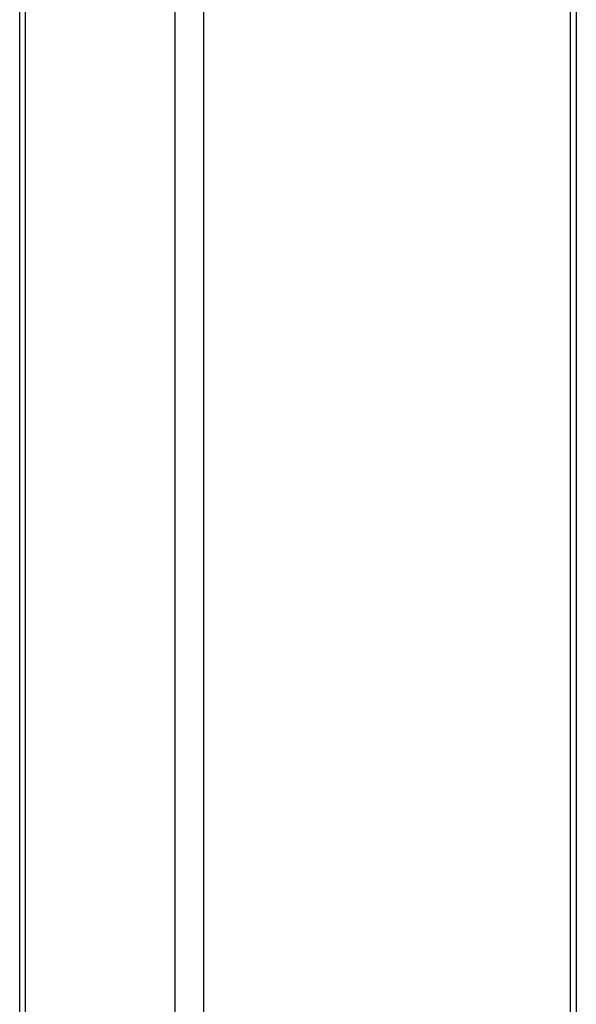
# Model space of a CAD drawing. Header units: inches. Extents: x 5 to 265, y 5 to 171.
# Tile 112 of 212: x 195 to 198, y 108 to 113. Entities that reach past the tile are written whole.
import ezdxf

# ---------------------------------------------------------------- set-up
doc = ezdxf.new("R2010")
doc.units = ezdxf.units.IN
doc.header["$LTSCALE"] = 14.96
doc.header["$MEASUREMENT"] = 0
doc.layers.get('0').update_dxf_attribs({"linetype": 'CONTINUOUS'})

msp = doc.modelspace()

# ---------------------------------------------------------------- linework, layer by layer
at = {"color": 7, "linetype": 'Continuous'}
for p, q in [((197.9895, 125.7406), (197.9895, 59.6039)), ((197.9576, 59.5594), (197.9576, 125.6961)), ((195.8363, 124.5603), (195.8363, 58.4236)), ((195.9904, 124.5603), (195.9904, 58.4236)), ((195.0046, 60.5139), (195.0046, 123.458)), ((195.0365, 60.4694), (195.0365, 123.438))]:
    msp.add_line(p, q, dxfattribs=at)

doc.saveas('drawing.dxf')
